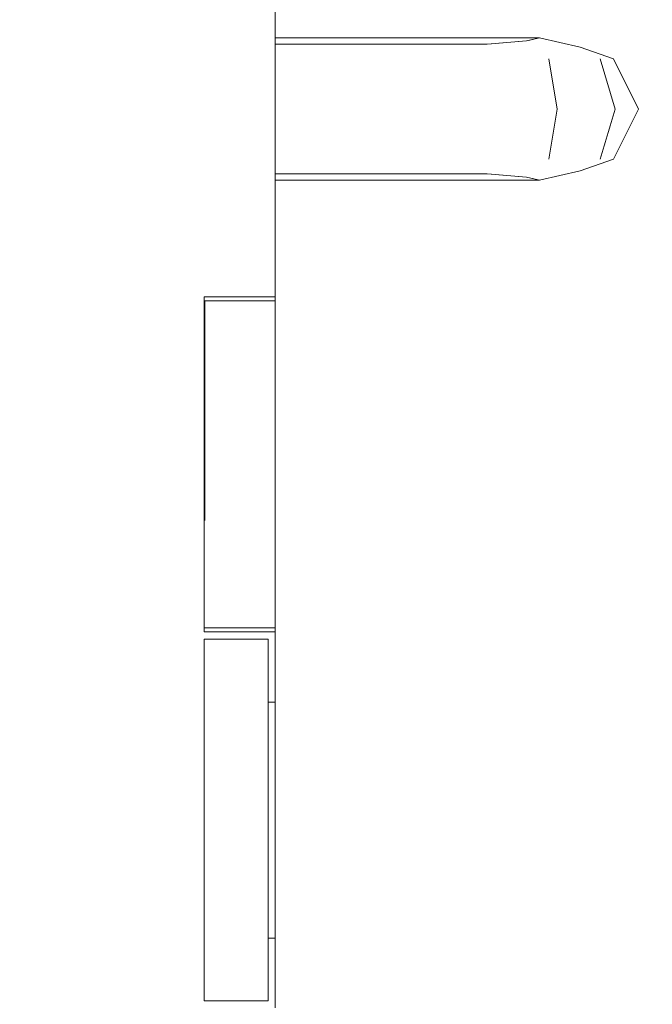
# Model space of a CAD drawing. Header units: millimetres. Extents: x 90539 to 127778, y -34922 to 14506.
# Tile 225 of 256: x 102182 to 102271, y 6654 to 6793. Entities that reach past the tile are written whole.
import ezdxf

# ---------------------------------------------------------------- set-up
doc = ezdxf.new("R2010")
doc.units = ezdxf.units.MM
doc.header["$MEASUREMENT"] = 0
doc.linetypes.add('Wipeout_Contour', pattern=[1000, 0, -1000])
for name, color, linetype in [('Nowe_A-Wymiary-Wewnętrzne', 7, 'Continuous'), ('Nowe_A-Wymiary-Zewnętrzne', 7, 'Continuous'), ('Nowe_A-Ściany-Konstrukcyjne', 7, 'Continuous'), ('Nowe_A-Ściany-Wewnętrzne', 7, 'Continuous'), ('Nowe_Drzwi Archicad', 7, 'Continuous')]:
    doc.layers.add(name, color=color, linetype=linetype)
for name, color, linetype, lineweight, true_color in [('Nowe_A-Wymiary-Wewnętrzne_Nr_pióra__45', 7, 'Continuous', 15, 0x40a5ff), ('Nowe_A-Wymiary-Wewnętrzne_Nr_pióra__85', 7, 'Continuous', 13, 0x80c2ff), ('Nowe_A-Wymiary-Zewnętrzne_Nr_pióra__45', 7, 'Continuous', 15, 0x40a5ff), ('Nowe_A-Wymiary-Zewnętrzne_Nr_pióra__85', 7, 'Continuous', 13, 0x80c2ff)]:
    doc.layers.add(name, color=color, linetype=linetype, lineweight=lineweight, true_color=true_color)
for name, color, linetype, lineweight in [('Nowe_A-Wymiary-Wewnętrzne_Nr_pióra__46', 5, 'Continuous', 15), ('Nowe_A-Wymiary-Zewnętrzne_Nr_pióra__46', 5, 'Continuous', 15), ('Nowe_Drzwi Archicad_Nr_pióra__3', 7, 'Continuous', 13), ('Nowe_Drzwi Archicad_Nr_pióra__87', 7, 'Continuous', 13)]:
    doc.layers.add(name, color=color, linetype=linetype, lineweight=lineweight)
doc.styles.add('STYL_AUTOMATYCZNY_2', font='arial.ttf')
doc.dimstyles.new('STYL_AUTOMATYCZNY__1', dxfattribs={"dimtxt": 125, "dimasz": 47.5, "dimexe": 0.18, "dimexo": 20, "dimgap": 0, "dimtad": 1, "dimdec": 1, "dimlfac": 0.1, "dimzin": 0, "dimdsep": 46, "dimtxsty": 'STYL_AUTOMATYCZNY_2', "dimblk": 'ARROWHEAD_11', "dimblk1": 'ARROWHEAD_11', "dimblk2": 'ARROWHEAD_11', "dimcen": 0.09, "dimclrd": 256, "dimclre": 256, "dimclrt": 5, "dimadec": 1, "dimazin": 0, "dimtfac": 1, "dimtdec": 4, "dimtmove": 0, "dimatfit": 3, "dimfxl": 0, "dimtolj": 1, "dimtzin": 0, "dimarcsym": 0})

# ---------------------------------------------------------------- blocks, each defined once
blk = doc.blocks.new('ElemPrzekroju_72')
at = {"color": 254, "linetype": 'Wipeout_Contour', "lineweight": 0, "ltscale": 1748018.500554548}
blk.add_wipeout([(102254.76, 6770), (102217.59, 6770), (102217.59, 5880), (102272.59, 5880), (102272.59, 8030), (103452.59, 8030), (103452.59, 5880), (103937.6, 5880), (103937.6, 8320), (102217.6, 8320), (102217.59, 6790), (102254.76, 6790), (102260.5, 6788.68), (102265.17, 6787.07), (102268.69, 6780), (102265.17, 6772.93), (102260.5, 6771.32)], dxfattribs=at).dxf.layer = 'Nowe_A-Ściany-Konstrukcyjne'
blk = doc.blocks.new('ElemPrzekroju_85')
at = {"color": 254, "linetype": 'Wipeout_Contour', "lineweight": 0, "ltscale": 409735.680347}
blk.add_wipeout([(102207.59, 6707), (102217.59, 6707), (102217.59, 6753), (102207.59, 6753)], dxfattribs=at).dxf.layer = 'Nowe_A-Ściany-Wewnętrzne'
blk = doc.blocks.new('ElemPrzekroju_411')
at = {"color": 254, "linetype": 'Wipeout_Contour', "lineweight": 0, "ltscale": 409831.018824}
blk.add_wipeout([(102247.39, 6789.13), (102247.59, 6790), (102217.59, 6790), (102217.59, 6789.13)], dxfattribs=at).dxf.layer = 'Nowe_Drzwi Archicad'
at = {"color": 254, "linetype": 'Wipeout_Contour', "lineweight": 0, "ltscale": 409829.435111}
blk.add_wipeout([(102217.59, 6780), (102217.59, 6772.93), (102248.29, 6772.93), (102248.58, 6780)], dxfattribs=at).dxf.layer = 'Nowe_Drzwi Archicad'
at = {"color": 254, "linetype": 'Wipeout_Contour', "lineweight": 0, "ltscale": 409761.555699}
blk.add_wipeout([(102217.49, 6753.56), (102217.49, 6753), (102217.59, 6753), (102217.59, 6753.56)], dxfattribs=at).dxf.layer = 'Nowe_Drzwi Archicad'
at = {"color": 254, "linetype": 'Wipeout_Contour', "lineweight": 0, "ltscale": 409749.320015}
blk.add_wipeout([(102217.59, 6706.44), (102217.59, 6707), (102217.49, 6707), (102217.49, 6706.44)], dxfattribs=at).dxf.layer = 'Nowe_Drzwi Archicad'
at = {"color": 254, "linetype": 'Wipeout_Contour', "lineweight": 0, "ltscale": 409744.610784}
blk.add_wipeout([(102216.59, 6705.44), (102216.49, 6705.44), (102216.49, 6702.52), (102216.59, 6702.52)], dxfattribs=at).dxf.layer = 'Nowe_Drzwi Archicad'
at = {"color": 254, "linetype": 'Wipeout_Contour', "lineweight": 0, "ltscale": 409744.677099}
blk.add_wipeout([(102217.59, 6696.54), (102216.59, 6696.54), (102216.59, 6695.14), (102217.59, 6695.14)], dxfattribs=at).dxf.layer = 'Nowe_Drzwi Archicad'
at = {"color": 254, "linetype": 'Wipeout_Contour', "lineweight": 0, "ltscale": 1229219.495674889}
blk.add_wipeout([(102217.59, 6684.4), (102216.59, 6684.4), (102216.59, 6682.89), (102216.59, 6680), (102216.59, 6677.11), (102216.59, 6671.34), (102216.59, 6667.5), (102217.59, 6667.5), (102217.59, 6671.34), (102217.59, 6677.11), (102217.59, 6680), (102217.59, 6682.89)], dxfattribs=at).dxf.layer = 'Nowe_Drzwi Archicad'
at = {"color": 254, "linetype": 'Wipeout_Contour', "lineweight": 0, "ltscale": 409732.101456}
blk.add_wipeout([(102216.49, 6654.56), (102216.59, 6654.56), (102216.59, 6657.48), (102216.49, 6657.48)], dxfattribs=at).dxf.layer = 'Nowe_Drzwi Archicad'
at = {"layer": 'Nowe_Drzwi Archicad_Nr_pióra__3', "color": 7, "linetype": 'Continuous', "lineweight": 13}
for p, q in [((102217.59, 6682.89), (102217.59, 6680)), ((102217.59, 6680), (102217.59, 6677.11)), ((102217.59, 6677.11), (102217.59, 6671.34))]:
    blk.add_line(p, q, dxfattribs=at)
at = {"color": 254, "linetype": 'Wipeout_Contour', "lineweight": 0, "ltscale": 512303.839164}
blk.add_wipeout([(102217.59, 6789.13), (102217.59, 6787.07), (102248.29, 6787.07), (102247.79, 6789.17), (102247.39, 6789.13)], dxfattribs=at).dxf.layer = 'Nowe_Drzwi Archicad'
at = {"color": 254, "linetype": 'Wipeout_Contour', "lineweight": 0, "ltscale": 512298.274897}
blk.add_wipeout([(102217.59, 6772.93), (102217.59, 6770.87), (102247.39, 6770.87), (102247.79, 6770.83), (102248.29, 6772.93)], dxfattribs=at).dxf.layer = 'Nowe_Drzwi Archicad'
at = {"color": 254, "linetype": 'Wipeout_Contour', "lineweight": 0, "ltscale": 409741.798768}
blk.add_wipeout([(102207.69, 6753.56), (102207.69, 6753), (102217.49, 6753), (102217.49, 6753.56)], dxfattribs=at).dxf.layer = 'Nowe_Drzwi Archicad'
at = {"color": 254, "linetype": 'Wipeout_Contour', "lineweight": 0, "ltscale": 409729.562495}
blk.add_wipeout([(102217.49, 6706.44), (102217.49, 6707), (102207.69, 6707), (102207.69, 6706.44)], dxfattribs=at).dxf.layer = 'Nowe_Drzwi Archicad'
at = {"color": 254, "linetype": 'Wipeout_Contour', "lineweight": 0, "ltscale": 409726.848942}
blk.add_wipeout([(102216.49, 6705.44), (102207.69, 6705.44), (102207.69, 6702.52), (102216.49, 6702.52)], dxfattribs=at).dxf.layer = 'Nowe_Drzwi Archicad'
at = {"color": 254, "linetype": 'Wipeout_Contour', "lineweight": 0, "ltscale": 614615.553492}
blk.add_wipeout([(102216.59, 6695.14), (102216.59, 6691.64), (102216.59, 6689.69), (102217.59, 6689.69), (102217.59, 6691.64), (102217.59, 6695.14)], dxfattribs=at).dxf.layer = 'Nowe_Drzwi Archicad'
at = {"color": 254, "linetype": 'Wipeout_Contour', "lineweight": 0, "ltscale": 409736.822514}
blk.add_wipeout([(102216.59, 6663.96), (102217.59, 6663.96), (102217.59, 6667.5), (102216.59, 6667.5)], dxfattribs=at).dxf.layer = 'Nowe_Drzwi Archicad'
at = {"layer": 'Nowe_Drzwi Archicad_Nr_pióra__3', "color": 7, "linetype": 'Continuous', "lineweight": 13}
for p, q in [((102217.59, 6789.13), (102217.59, 6790)), ((102217.59, 6753.03), (102217.49, 6753)), ((102217.59, 6753.03), (102217.59, 6753.56)), ((102217.59, 6707), (102217.49, 6707)), ((102217.59, 6706.44), (102217.59, 6707)), ((102217.59, 6706.44), (102217.59, 6706.9)), ((102217.59, 6696.54), (102217.59, 6695.14)), ((102217.59, 6695.14), (102217.59, 6691.64)), ((102217.59, 6671.34), (102217.59, 6667.5))]:
    blk.add_line(p, q, dxfattribs=at)
at = {"layer": 'Nowe_Drzwi Archicad_Nr_pióra__3', "color": 7, "linetype": 'Continuous', "lineweight": 13, "flags": 128}
blk.add_lwpolyline([(102217.59, 6706.44), (102217.59, 6706.34), (102217.59, 6696.54)], dxfattribs=at)
at = {"layer": 'Nowe_Drzwi Archicad_Nr_pióra__87', "color": 7, "linetype": 'Continuous', "lineweight": 13}
blk.add_line((102217.59, 6753.03), (102217.59, 6707), dxfattribs=at)
at = {"color": 254, "linetype": 'Wipeout_Contour', "lineweight": 0, "ltscale": 409902.038202}
blk.add_wipeout([(102252.94, 6789.58), (102253.34, 6790), (102247.59, 6790), (102247.39, 6789.13)], dxfattribs=at).dxf.layer = 'Nowe_Drzwi Archicad'
at = {"color": 254, "linetype": 'Wipeout_Contour', "lineweight": 0, "ltscale": 409831.306788}
blk.add_wipeout([(102217.59, 6787.07), (102217.59, 6780), (102248.58, 6780), (102248.29, 6787.07)], dxfattribs=at).dxf.layer = 'Nowe_Drzwi Archicad'
at = {"color": 254, "linetype": 'Wipeout_Contour', "lineweight": 0, "ltscale": 409825.95426}
blk.add_wipeout([(102217.59, 6770), (102247.59, 6770), (102247.39, 6770.87), (102217.59, 6770.87)], dxfattribs=at).dxf.layer = 'Nowe_Drzwi Archicad'
at = {"color": 254, "linetype": 'Wipeout_Contour', "lineweight": 0, "ltscale": 409722.041851}
blk.add_wipeout([(102207.59, 6753.56), (102207.59, 6753), (102207.69, 6753), (102207.69, 6753.56)], dxfattribs=at).dxf.layer = 'Nowe_Drzwi Archicad'
at = {"color": 254, "linetype": 'Wipeout_Contour', "lineweight": 0, "ltscale": 409709.804987}
blk.add_wipeout([(102207.69, 6706.44), (102207.69, 6707), (102207.59, 6707), (102207.59, 6706.44)], dxfattribs=at).dxf.layer = 'Nowe_Drzwi Archicad'
at = {"color": 254, "linetype": 'Wipeout_Contour', "lineweight": 0, "ltscale": 409709.087111}
blk.add_wipeout([(102207.69, 6705.44), (102207.59, 6705.44), (102207.59, 6702.52), (102207.69, 6702.52)], dxfattribs=at).dxf.layer = 'Nowe_Drzwi Archicad'
at = {"color": 254, "linetype": 'Wipeout_Contour', "lineweight": 0, "ltscale": 409742.983742}
blk.add_wipeout([(102216.49, 6702.52), (102216.49, 6693), (102216.59, 6693), (102216.59, 6702.52)], dxfattribs=at).dxf.layer = 'Nowe_Drzwi Archicad'
at = {"color": 254, "linetype": 'Wipeout_Contour', "lineweight": 0, "ltscale": 409742.37929}
blk.add_wipeout([(102216.59, 6689.69), (102216.59, 6684.4), (102217.59, 6684.4), (102217.59, 6689.69)], dxfattribs=at).dxf.layer = 'Nowe_Drzwi Archicad'
at = {"color": 254, "linetype": 'Wipeout_Contour', "lineweight": 0, "ltscale": 409736.284573}
blk.add_wipeout([(102216.59, 6663.37), (102217.59, 6663.37), (102217.59, 6663.96), (102216.59, 6663.96)], dxfattribs=at).dxf.layer = 'Nowe_Drzwi Archicad'
at = {"layer": 'Nowe_Drzwi Archicad_Nr_pióra__3', "color": 7, "linetype": 'Continuous', "lineweight": 13}
for p, q in [((102217.59, 6806.44), (102217.59, 6753.56)), ((102217.59, 6770), (102217.59, 6770.87)), ((102207.59, 6753.56), (102207.59, 6706.44)), ((102207.69, 6753), (102207.59, 6753)), ((102207.69, 6722.12), (102207.69, 6753)), ((102217.49, 6753), (102207.69, 6753)), ((102207.69, 6707), (102207.59, 6707)), ((102217.49, 6707), (102207.69, 6707)), ((102217.59, 6691.64), (102217.59, 6689.69)), ((102217.59, 6689.69), (102217.59, 6684.4)), ((102217.59, 6684.4), (102217.59, 6682.89)), ((102217.59, 6667.5), (102217.59, 6663.96)), ((102217.59, 6663.96), (102217.59, 6663.37))]:
    blk.add_line(p, q, dxfattribs=at)
at = {"layer": 'Nowe_Drzwi Archicad_Nr_pióra__3', "color": 7, "linetype": 'Continuous', "lineweight": 13, "flags": 128}
for points in [[(102217.59, 6753.56), (102217.49, 6753.56), (102207.69, 6753.56), (102207.59, 6753.56)], [(102217.59, 6706.44), (102217.49, 6706.44), (102207.69, 6706.44), (102207.59, 6706.44)], [(102216.59, 6705.44), (102216.49, 6705.44), (102207.69, 6705.44), (102207.59, 6705.44)], [(102217.59, 6663.37), (102217.59, 6653.66), (102217.59, 6653.56)]]:
    blk.add_lwpolyline(points, dxfattribs=at)
at = {"color": 254, "linetype": 'Wipeout_Contour', "lineweight": 0, "ltscale": 512384.337216}
blk.add_wipeout([(102252.94, 6789.58), (102247.79, 6789.17), (102248.29, 6787.07), (102256.09, 6787.07), (102253.59, 6789.73)], dxfattribs=at).dxf.layer = 'Nowe_Drzwi Archicad'
at = {"color": 254, "linetype": 'Wipeout_Contour', "lineweight": 0, "ltscale": 409907.491345}
blk.add_wipeout([(102248.58, 6780), (102248.29, 6772.93), (102256.09, 6772.93), (102257.24, 6780)], dxfattribs=at).dxf.layer = 'Nowe_Drzwi Archicad'
at = {"color": 254, "linetype": 'Wipeout_Contour', "lineweight": 0, "ltscale": 409725.221829}
blk.add_wipeout([(102207.69, 6702.52), (102207.69, 6693), (102216.49, 6693), (102216.49, 6702.52)], dxfattribs=at).dxf.layer = 'Nowe_Drzwi Archicad'
at = {"color": 254, "linetype": 'Wipeout_Contour', "lineweight": 0, "ltscale": 409733.719242}
blk.add_wipeout([(102216.49, 6667), (102216.49, 6657.48), (102216.59, 6657.48), (102216.59, 6667)], dxfattribs=at).dxf.layer = 'Nowe_Drzwi Archicad'
at = {"layer": 'Nowe_Drzwi Archicad_Nr_pióra__3', "color": 7, "linetype": 'Continuous', "lineweight": 13}
for p, q in [((102217.59, 6790), (102247.59, 6790)), ((102216.59, 6695.14), (102216.59, 6696.54)), ((102217.59, 6696.54), (102216.59, 6696.54))]:
    blk.add_line(p, q, dxfattribs=at)
at = {"layer": 'Nowe_Drzwi Archicad_Nr_pióra__3', "color": 7, "linetype": 'Continuous', "lineweight": 13, "flags": 128}
blk.add_lwpolyline([(102216.59, 6705.44), (102216.59, 6705.34), (102216.59, 6696.54)], dxfattribs=at)
at = {"color": 254, "linetype": 'Wipeout_Contour', "lineweight": 0, "ltscale": 307436.897463}
blk.add_wipeout([(102254.76, 6790), (102253.34, 6790), (102252.94, 6789.58)], dxfattribs=at).dxf.layer = 'Nowe_Drzwi Archicad'
at = {"color": 254, "linetype": 'Wipeout_Contour', "lineweight": 0, "ltscale": 409909.36267}
blk.add_wipeout([(102248.29, 6787.07), (102248.58, 6780), (102257.24, 6780), (102256.09, 6787.07)], dxfattribs=at).dxf.layer = 'Nowe_Drzwi Archicad'
at = {"color": 254, "linetype": 'Wipeout_Contour', "lineweight": 0, "ltscale": 512378.666731}
blk.add_wipeout([(102248.29, 6772.93), (102247.79, 6770.83), (102252.94, 6770.42), (102253.59, 6770.27), (102256.09, 6772.93)], dxfattribs=at).dxf.layer = 'Nowe_Drzwi Archicad'
at = {"color": 254, "linetype": 'Wipeout_Contour', "lineweight": 0, "ltscale": 409707.459928}
blk.add_wipeout([(102207.59, 6702.52), (102207.59, 6693), (102207.69, 6693), (102207.69, 6702.52)], dxfattribs=at).dxf.layer = 'Nowe_Drzwi Archicad'
at = {"color": 254, "linetype": 'Wipeout_Contour', "lineweight": 0, "ltscale": 409740.042095}
blk.add_wipeout([(102216.59, 6693), (102216.49, 6693), (102216.49, 6680), (102216.59, 6680)], dxfattribs=at).dxf.layer = 'Nowe_Drzwi Archicad'
at = {"color": 254, "linetype": 'Wipeout_Contour', "lineweight": 0, "ltscale": 409714.339072}
blk.add_wipeout([(102207.69, 6654.56), (102216.49, 6654.56), (102216.49, 6657.48), (102207.69, 6657.48)], dxfattribs=at).dxf.layer = 'Nowe_Drzwi Archicad'
at = {"color": 254, "linetype": 'Wipeout_Contour', "lineweight": 0, "ltscale": 512414.070235}
blk.add_wipeout([(102253.59, 6789.73), (102256.09, 6787.07), (102263.3, 6787.07), (102260.5, 6788.68), (102254.76, 6790)], dxfattribs=at).dxf.layer = 'Nowe_Drzwi Archicad'
at = {"color": 254, "linetype": 'Wipeout_Contour', "lineweight": 0, "ltscale": 409939.269519}
blk.add_wipeout([(102257.24, 6780), (102256.09, 6772.93), (102263.3, 6772.93), (102265.41, 6780)], dxfattribs=at).dxf.layer = 'Nowe_Drzwi Archicad'
at = {"color": 254, "linetype": 'Wipeout_Contour', "lineweight": 0, "ltscale": 409896.846617}
blk.add_wipeout([(102247.59, 6770), (102253.34, 6770), (102252.94, 6770.42), (102247.39, 6770.87)], dxfattribs=at).dxf.layer = 'Nowe_Drzwi Archicad'
at = {"color": 254, "linetype": 'Wipeout_Contour', "lineweight": 0, "ltscale": 409736.651053}
blk.add_wipeout([(102216.59, 6680), (102216.49, 6680), (102216.49, 6667), (102216.59, 6667)], dxfattribs=at).dxf.layer = 'Nowe_Drzwi Archicad'
at = {"layer": 'Nowe_Drzwi Archicad_Nr_pióra__3', "color": 7, "linetype": 'Continuous', "lineweight": 13}
for p, q in [((102247.59, 6790), (102253.34, 6790)), ((102253.34, 6790), (102254.76, 6790)), ((102217.59, 6770), (102247.59, 6770))]:
    blk.add_line(p, q, dxfattribs=at)
at = {"layer": 'Nowe_Drzwi Archicad_Nr_pióra__3', "color": 7, "linetype": 'Continuous', "lineweight": 13, "flags": 128}
blk.add_lwpolyline([(102254.76, 6790), (102252.94, 6789.58), (102247.39, 6789.13), (102217.59, 6789.13)], dxfattribs=at)
at = {"color": 254, "linetype": 'Wipeout_Contour', "lineweight": 0, "ltscale": 409941.140707}
blk.add_wipeout([(102256.09, 6787.07), (102257.24, 6780), (102265.41, 6780), (102263.3, 6787.07)], dxfattribs=at).dxf.layer = 'Nowe_Drzwi Archicad'
at = {"color": 254, "linetype": 'Wipeout_Contour', "lineweight": 0, "ltscale": 512408.445789}
blk.add_wipeout([(102253.59, 6770.27), (102254.76, 6770), (102260.5, 6771.32), (102263.3, 6772.93), (102256.09, 6772.93)], dxfattribs=at).dxf.layer = 'Nowe_Drzwi Archicad'
at = {"color": 254, "linetype": 'Wipeout_Contour', "lineweight": 0, "ltscale": 409722.280056}
blk.add_wipeout([(102216.49, 6693), (102207.69, 6693), (102207.69, 6680), (102216.49, 6680)], dxfattribs=at).dxf.layer = 'Nowe_Drzwi Archicad'
at = {"color": 254, "linetype": 'Wipeout_Contour', "lineweight": 0, "ltscale": 409715.956929}
blk.add_wipeout([(102207.69, 6667), (102207.69, 6657.48), (102216.49, 6657.48), (102216.49, 6667)], dxfattribs=at).dxf.layer = 'Nowe_Drzwi Archicad'
at = {"layer": 'Nowe_Drzwi Archicad_Nr_pióra__3', "color": 7, "linetype": 'Continuous', "lineweight": 13}
for p, q in [((102256.09, 6787.07), (102257.24, 6780)), ((102257.24, 6780), (102256.09, 6772.93)), ((102216.59, 6691.64), (102216.59, 6695.14)), ((102216.59, 6691.64), (102216.59, 6689.69)), ((102216.59, 6684.4), (102216.59, 6689.69)), ((102216.59, 6682.89), (102216.59, 6684.4)), ((102216.59, 6663.37), (102216.59, 6663.96)), ((102217.59, 6663.37), (102216.59, 6663.37))]:
    blk.add_line(p, q, dxfattribs=at)
at = {"layer": 'Nowe_Drzwi Archicad_Nr_pióra__3', "color": 7, "linetype": 'Continuous', "lineweight": 13, "flags": 128}
blk.add_lwpolyline([(102216.59, 6663.37), (102216.59, 6654.66), (102216.59, 6654.56)], dxfattribs=at)
at = {"color": 254, "linetype": 'Wipeout_Contour', "lineweight": 0, "ltscale": 307463.876682}
blk.add_wipeout([(102265.17, 6787.07), (102260.5, 6788.68), (102263.3, 6787.07)], dxfattribs=at).dxf.layer = 'Nowe_Drzwi Archicad'
at = {"color": 254, "linetype": 'Wipeout_Contour', "lineweight": 0, "ltscale": 409959.909449}
blk.add_wipeout([(102265.41, 6780), (102263.3, 6772.93), (102265.17, 6772.93), (102268.69, 6780)], dxfattribs=at).dxf.layer = 'Nowe_Drzwi Archicad'
at = {"color": 254, "linetype": 'Wipeout_Contour', "lineweight": 0, "ltscale": 307432.916963}
blk.add_wipeout([(102253.34, 6770), (102254.76, 6770), (102252.94, 6770.42)], dxfattribs=at).dxf.layer = 'Nowe_Drzwi Archicad'
at = {"color": 254, "linetype": 'Wipeout_Contour', "lineweight": 0, "ltscale": 409718.888866}
blk.add_wipeout([(102216.49, 6680), (102207.69, 6680), (102207.69, 6667), (102216.49, 6667)], dxfattribs=at).dxf.layer = 'Nowe_Drzwi Archicad'
at = {"color": 254, "linetype": 'Wipeout_Contour', "lineweight": 0, "ltscale": 409696.576699}
blk.add_wipeout([(102207.59, 6654.56), (102207.69, 6654.56), (102207.69, 6657.48), (102207.59, 6657.48)], dxfattribs=at).dxf.layer = 'Nowe_Drzwi Archicad'
at = {"layer": 'Nowe_Drzwi Archicad_Nr_pióra__3', "color": 7, "linetype": 'Continuous', "lineweight": 13}
for p, q in [((102247.59, 6770), (102253.34, 6770)), ((102253.34, 6770), (102254.76, 6770)), ((102216.59, 6682.89), (102216.59, 6680)), ((102216.59, 6680), (102216.59, 6677.11)), ((102216.59, 6677.11), (102216.59, 6671.34)), ((102216.59, 6671.34), (102216.59, 6667.5)), ((102216.59, 6663.96), (102216.59, 6667.5))]:
    blk.add_line(p, q, dxfattribs=at)
at = {"layer": 'Nowe_Drzwi Archicad_Nr_pióra__3', "color": 7, "linetype": 'Continuous', "lineweight": 13, "flags": 128}
for points in [[(102217.59, 6770.87), (102247.39, 6770.87), (102252.94, 6770.42), (102254.76, 6770)], [(102216.59, 6654.56), (102216.49, 6654.56), (102207.69, 6654.56), (102207.59, 6654.56)]]:
    blk.add_lwpolyline(points, dxfattribs=at)
at = {"color": 254, "linetype": 'Wipeout_Contour', "lineweight": 0, "ltscale": 409961.780553}
blk.add_wipeout([(102263.3, 6787.07), (102265.41, 6780), (102268.69, 6780), (102265.17, 6787.07)], dxfattribs=at).dxf.layer = 'Nowe_Drzwi Archicad'
at = {"color": 254, "linetype": 'Wipeout_Contour', "lineweight": 0, "ltscale": 307460.923564}
blk.add_wipeout([(102263.3, 6772.93), (102260.5, 6771.32), (102265.17, 6772.93)], dxfattribs=at).dxf.layer = 'Nowe_Drzwi Archicad'
at = {"color": 254, "linetype": 'Wipeout_Contour', "lineweight": 0, "ltscale": 409704.518027}
blk.add_wipeout([(102207.69, 6693), (102207.59, 6693), (102207.59, 6680), (102207.69, 6680)], dxfattribs=at).dxf.layer = 'Nowe_Drzwi Archicad'
at = {"color": 254, "linetype": 'Wipeout_Contour', "lineweight": 0, "ltscale": 409698.194626}
blk.add_wipeout([(102207.59, 6667), (102207.59, 6657.48), (102207.69, 6657.48), (102207.69, 6667)], dxfattribs=at).dxf.layer = 'Nowe_Drzwi Archicad'
at = {"layer": 'Nowe_Drzwi Archicad_Nr_pióra__3', "color": 7, "linetype": 'Continuous', "lineweight": 13}
for p, q in [((102263.3, 6787.07), (102265.41, 6780)), ((102268.69, 6780), (102265.17, 6787.07)), ((102265.41, 6780), (102263.3, 6772.93)), ((102265.17, 6772.93), (102268.69, 6780))]:
    blk.add_line(p, q, dxfattribs=at)
at = {"layer": 'Nowe_Drzwi Archicad_Nr_pióra__3', "color": 7, "linetype": 'Continuous', "lineweight": 13, "flags": 128}
for points in [[(102265.17, 6787.07), (102260.5, 6788.68), (102254.76, 6790)], [(102254.76, 6770), (102260.5, 6771.32), (102265.17, 6772.93)]]:
    blk.add_lwpolyline(points, dxfattribs=at)
at = {"color": 254, "linetype": 'Wipeout_Contour', "lineweight": 0, "ltscale": 409701.126691}
blk.add_wipeout([(102207.69, 6680), (102207.59, 6680), (102207.59, 6667), (102207.69, 6667)], dxfattribs=at).dxf.layer = 'Nowe_Drzwi Archicad'
at = {"layer": 'Nowe_Drzwi Archicad_Nr_pióra__3', "color": 7, "linetype": 'Continuous', "lineweight": 13}
blk.add_line((102207.59, 6705.44), (102207.59, 6654.56), dxfattribs=at)
blk = doc.blocks.new('*D662')
at = {"layer": 'Nowe_A-Wymiary-Zewnętrzne_Nr_pióra__45', "linetype": 'Continuous', "lineweight": 15, "true_color": 0x40a5ff}
for points in [[(103152.93, 8320), (103153.88, 8315.22), (103156.59, 8311.16), (103160.65, 8308.45), (103165.43, 8307.5), (103170.21, 8308.45), (103174.27, 8311.16), (103176.98, 8315.22), (103177.93, 8320), (103176.98, 8324.78), (103174.27, 8328.84), (103170.21, 8331.55), (103165.43, 8332.5), (103160.65, 8331.55), (103156.59, 8328.84), (103153.88, 8324.78)], [(103152.93, 5780), (103153.88, 5775.22), (103156.59, 5771.16), (103160.65, 5768.45), (103165.43, 5767.5), (103170.21, 5768.45), (103174.27, 5771.16), (103176.98, 5775.22), (103177.93, 5780), (103176.98, 5784.78), (103174.27, 5788.84), (103170.21, 5791.55), (103165.43, 5792.5), (103160.65, 5791.55), (103156.59, 5788.84), (103153.88, 5784.78)]]:
    blk.add_hatch(color=161, dxfattribs=at).paths.add_polyline_path(points)
at = {"layer": 'Nowe_A-Wymiary-Zewnętrzne_Nr_pióra__45', "color": 161, "linetype": 'Continuous', "lineweight": 15, "true_color": 0x40a5ff}
for centre in [(103165.43, 8320), (103165.43, 5780)]:
    blk.add_circle(centre, 12.5, dxfattribs=at)
at = {"layer": 'Nowe_A-Wymiary-Zewnętrzne_Nr_pióra__85', "color": 151, "linetype": 'Continuous', "lineweight": 13, "true_color": 0x80c2ff}
for p, q in [((103152.93, 8320), (103118.56, 8320)), ((103212.31, 8320), (103177.93, 8320)), ((103165.43, 5792.5), (103165.43, 8307.5)), ((103152.93, 5780), (103118.56, 5780)), ((103212.31, 5780), (103177.93, 5780))]:
    blk.add_line(p, q, dxfattribs=at)
at = {"layer": 'Nowe_A-Wymiary-Zewnętrzne_Nr_pióra__46', "color": 5, "lineweight": 15, "char_height": 125, "attachment_point": 7, "rotation": 90, "style": 'STYL_AUTOMATYCZNY_2'}
for s, insert in [('\\A1;{\\pql;\\fArial|b0|i0|c238|p0;\\W1.000000;7,0}', (102996.68, 8299.19)), ('\\A1;{\\pql;\\fArial|b0|i0|c238|p0;\\W1.000000;21,0}', (103140.43, 7973.85)), ('\\A1;{\\pql;\\fArial|b0|i0|c238|p0;\\W1.000000;254,0}', (103140.43, 6787.83)), ('\\A1;{\\pql;\\fArial|b0|i0|c238|p0;\\W1.000000;2,0}', (103140.43, 5792.5))]:
    blk.add_mtext(s, dxfattribs=dict(at, insert=insert))
blk = doc.blocks.new('ARROWHEAD_11')
at = {"color": 0, "linetype": 'Continuous', "lineweight": 0}
blk.add_line((0, 0), (-1, 0), dxfattribs=at)
at = {"color": 0, "linetype": 'Continuous', "lineweight": 0, "const_width": 0.25, "flags": 128}
blk.add_lwpolyline([(-0.125, 0, 1), (0.125, 0, 1)], format="xyb", close=True, dxfattribs=at)
blk = doc.blocks.new('*D707')
at = {"layer": 'Nowe_A-Wymiary-Wewnętrzne_Nr_pióra__45', "linetype": 'Continuous', "lineweight": 15, "true_color": 0x40a5ff}
for points in [[(108300.43, 7850), (108301.38, 7845.22), (108304.09, 7841.16), (108308.15, 7838.45), (108312.93, 7837.5), (108317.71, 7838.45), (108321.77, 7841.16), (108324.48, 7845.22), (108325.43, 7850), (108324.48, 7854.78), (108321.77, 7858.84), (108317.71, 7861.55), (108312.93, 7862.5), (108308.15, 7861.55), (108304.09, 7858.84), (108301.38, 7854.78)], [(108300.43, 5780), (108301.38, 5775.22), (108304.09, 5771.16), (108308.15, 5768.45), (108312.93, 5767.5), (108317.71, 5768.45), (108321.77, 5771.16), (108324.48, 5775.22), (108325.43, 5780), (108324.48, 5784.78), (108321.77, 5788.84), (108317.71, 5791.55), (108312.93, 5792.5), (108308.15, 5791.55), (108304.09, 5788.84), (108301.38, 5784.78)]]:
    blk.add_hatch(color=161, dxfattribs=at).paths.add_polyline_path(points)
at = {"layer": 'Nowe_A-Wymiary-Wewnętrzne_Nr_pióra__45', "color": 161, "linetype": 'Continuous', "lineweight": 15, "true_color": 0x40a5ff}
for centre in [(108312.93, 7850), (108312.93, 5780)]:
    blk.add_circle(centre, 12.5, dxfattribs=at)
at = {"layer": 'Nowe_A-Wymiary-Wewnętrzne_Nr_pióra__85', "color": 151, "linetype": 'Continuous', "lineweight": 13, "true_color": 0x80c2ff}
for p, q in [((108300.43, 7850), (108266.06, 7850)), ((108359.81, 7850), (108325.43, 7850)), ((108312.93, 5792.5), (108312.93, 7837.5)), ((108300.43, 5780), (108266.06, 5780)), ((108359.81, 5780), (108325.43, 5780))]:
    blk.add_line(p, q, dxfattribs=at)
at = {"layer": 'Nowe_A-Wymiary-Wewnętrzne_Nr_pióra__46', "color": 5, "lineweight": 15, "char_height": 125, "attachment_point": 7, "rotation": 90, "style": 'STYL_AUTOMATYCZNY_2'}
for s, insert in [('\\A1;{\\pql;\\fArial|b0|i0|c238|p0;\\W1.000000;207,0}', (108287.93, 6767.33)), ('\\A1;{\\pql;\\fArial|b0|i0|c238|p0;\\W1.000000;35,0}', (108287.93, 5792.5))]:
    blk.add_mtext(s, dxfattribs=dict(at, insert=insert))
blk = doc.blocks.new('*D722')
at = {"layer": 'Nowe_A-Wymiary-Wewnętrzne_Nr_pióra__45', "linetype": 'Continuous', "lineweight": 15, "true_color": 0x40a5ff}
for points in [[(116511.16, 6680), (116512.12, 6675.22), (116514.83, 6671.16), (116518.88, 6668.45), (116523.66, 6667.5), (116528.45, 6668.45), (116532.5, 6671.16), (116535.21, 6675.22), (116536.16, 6680), (116535.21, 6684.78), (116532.5, 6688.84), (116528.45, 6691.55), (116523.66, 6692.5), (116518.88, 6691.55), (116514.83, 6688.84), (116512.12, 6684.78)], [(116511.16, 5780), (116512.12, 5775.22), (116514.83, 5771.16), (116518.88, 5768.45), (116523.66, 5767.5), (116528.45, 5768.45), (116532.5, 5771.16), (116535.21, 5775.22), (116536.16, 5780), (116535.21, 5784.78), (116532.5, 5788.84), (116528.45, 5791.55), (116523.66, 5792.5), (116518.88, 5791.55), (116514.83, 5788.84), (116512.12, 5784.78)]]:
    blk.add_hatch(color=161, dxfattribs=at).paths.add_polyline_path(points)
at = {"layer": 'Nowe_A-Wymiary-Wewnętrzne_Nr_pióra__45', "color": 161, "linetype": 'Continuous', "lineweight": 15, "true_color": 0x40a5ff}
for centre in [(116523.66, 6680), (116523.66, 5780)]:
    blk.add_circle(centre, 12.5, dxfattribs=at)
at = {"layer": 'Nowe_A-Wymiary-Wewnętrzne_Nr_pióra__85', "color": 151, "linetype": 'Continuous', "lineweight": 13, "true_color": 0x80c2ff}
for p, q in [((116511.16, 6680), (116476.79, 6680)), ((116570.54, 6680), (116536.16, 6680)), ((116523.66, 5792.5), (116523.66, 6667.5)), ((116511.16, 5780), (116476.79, 5780)), ((116570.54, 5780), (116536.16, 5780))]:
    blk.add_line(p, q, dxfattribs=at)
at = {"layer": 'Nowe_A-Wymiary-Wewnętrzne_Nr_pióra__46', "color": 5, "lineweight": 15, "char_height": 125, "attachment_point": 7, "rotation": 90, "style": 'STYL_AUTOMATYCZNY_2'}
for s, insert in [('\\A1;{\\pql;\\fArial|b0|i0|c238|p0;\\W1.000000;90,0}', (116498.66, 6230)), ('\\A1;{\\pql;\\fArial|b0|i0|c238|p0;\\W1.000000;35,0}', (116498.66, 5792.5))]:
    blk.add_mtext(s, dxfattribs=dict(at, insert=insert))
blk = doc.blocks.new('*D748')
at = {"layer": 'Nowe_A-Wymiary-Zewnętrzne_Nr_pióra__45', "linetype": 'Continuous', "lineweight": 15, "true_color": 0x40a5ff}
for points in [[(119375.13, 12845), (119376.08, 12840.22), (119378.79, 12836.16), (119382.84, 12833.45), (119387.63, 12832.5), (119392.41, 12833.45), (119396.47, 12836.16), (119399.18, 12840.22), (119400.13, 12845), (119399.18, 12849.78), (119396.47, 12853.84), (119392.41, 12856.55), (119387.63, 12857.5), (119382.84, 12856.55), (119378.79, 12853.84), (119376.08, 12849.78)], [(119375.13, -450), (119376.08, -454.78), (119378.79, -458.84), (119382.84, -461.55), (119387.63, -462.5), (119392.41, -461.55), (119396.47, -458.84), (119399.18, -454.78), (119400.13, -450), (119399.18, -445.22), (119396.47, -441.16), (119392.41, -438.45), (119387.63, -437.5), (119382.84, -438.45), (119378.79, -441.16), (119376.08, -445.22)]]:
    blk.add_hatch(color=161, dxfattribs=at).paths.add_polyline_path(points)
at = {"layer": 'Nowe_A-Wymiary-Zewnętrzne_Nr_pióra__45', "color": 161, "linetype": 'Continuous', "lineweight": 15, "true_color": 0x40a5ff}
for centre in [(119387.63, 12845), (119387.63, -450)]:
    blk.add_circle(centre, 12.5, dxfattribs=at)
at = {"layer": 'Nowe_A-Wymiary-Zewnętrzne_Nr_pióra__85', "color": 151, "linetype": 'Continuous', "lineweight": 13, "true_color": 0x80c2ff}
for p, q in [((119387.63, 12857.5), (119387.63, 12870)), ((119375.13, 12845), (119340.75, 12845)), ((119434.5, 12845), (119400.13, 12845)), ((119387.63, -437.5), (119387.63, 12832.5)), ((119375.13, -450), (119340.75, -450)), ((119434.5, -450), (119400.13, -450)), ((119387.63, -475), (119387.63, -462.5))]:
    blk.add_line(p, q, dxfattribs=at)
at = {"layer": 'Nowe_A-Wymiary-Zewnętrzne_Nr_pióra__46', "color": 5, "lineweight": 15, "insert": (119362.63, 5911.52), "char_height": 125, "attachment_point": 7, "rotation": 90, "style": 'STYL_AUTOMATYCZNY_2'}
blk.add_mtext('\\A1;{\\pql;\\fArial|b0|i0|c238|p0;\\W1.000000;1\xa0329,5}', dxfattribs=at)

msp = doc.modelspace()

# ---------------------------------------------------------------- block references
at = {"layer": 'Nowe_A-Ściany-Konstrukcyjne', "lineweight": 0}
msp.add_blockref('ElemPrzekroju_72', (0, 0), dxfattribs=at)

# ---------------------------------------------------------------- next in the draw order: block references
at = {"layer": 'Nowe_A-Ściany-Wewnętrzne', "lineweight": 0}
msp.add_blockref('ElemPrzekroju_85', (0, 0), dxfattribs=at)

# ---------------------------------------------------------------- next in the draw order: block references
at = {"layer": 'Nowe_Drzwi Archicad', "lineweight": 0}
msp.add_blockref('ElemPrzekroju_411', (0, 0), dxfattribs=at)

# ---------------------------------------------------------------- next in the draw order: dimensions: what is measured, and where the dimension line sits
at = {"layer": 'Nowe_A-Wymiary-Wewnętrzne', "color": 151, "linetype": 'Continuous', "lineweight": 13, "true_color": 0x80c2ff}
for base, p2, picture, middle in [((108312.93, 7850), (107577.6, 7850), '*D707', (108225.43, 6976.72)), ((116523.66, 6680), (116907.6, 6680), '*D722', (116436.16, 6391.82))]:
    dim = msp.add_linear_dim(base=base, p1=(99177.6, 5780), p2=p2, angle=90, dimstyle='STYL_AUTOMATYCZNY__1', dxfattribs=at)
    dim.commit()
    dim.dimension.update_dxf_attribs({"geometry": picture, "text_midpoint": middle, "dimtype": 160, "text_rotation": 90})
at = {"layer": 'Nowe_A-Wymiary-Zewnętrzne', "color": 151, "linetype": 'Continuous', "lineweight": 13, "true_color": 0x80c2ff}
for base, p1, p2, picture, middle in [((119387.63, 12845), (95120.09, -450), (98654.74, 12845), '*D748', (119300.13, 6192.64)), ((103165.43, 8320), (102217.59, 5780), (102217.59, 8320), '*D662', (103077.93, 6997.22))]:
    dim = msp.add_linear_dim(base=base, p1=p1, p2=p2, angle=90, dimstyle='STYL_AUTOMATYCZNY__1', dxfattribs=at)
    dim.commit()
    dim.dimension.update_dxf_attribs({"geometry": picture, "text_midpoint": middle, "dimtype": 160, "text_rotation": 90})

doc.saveas('drawing.dxf')
